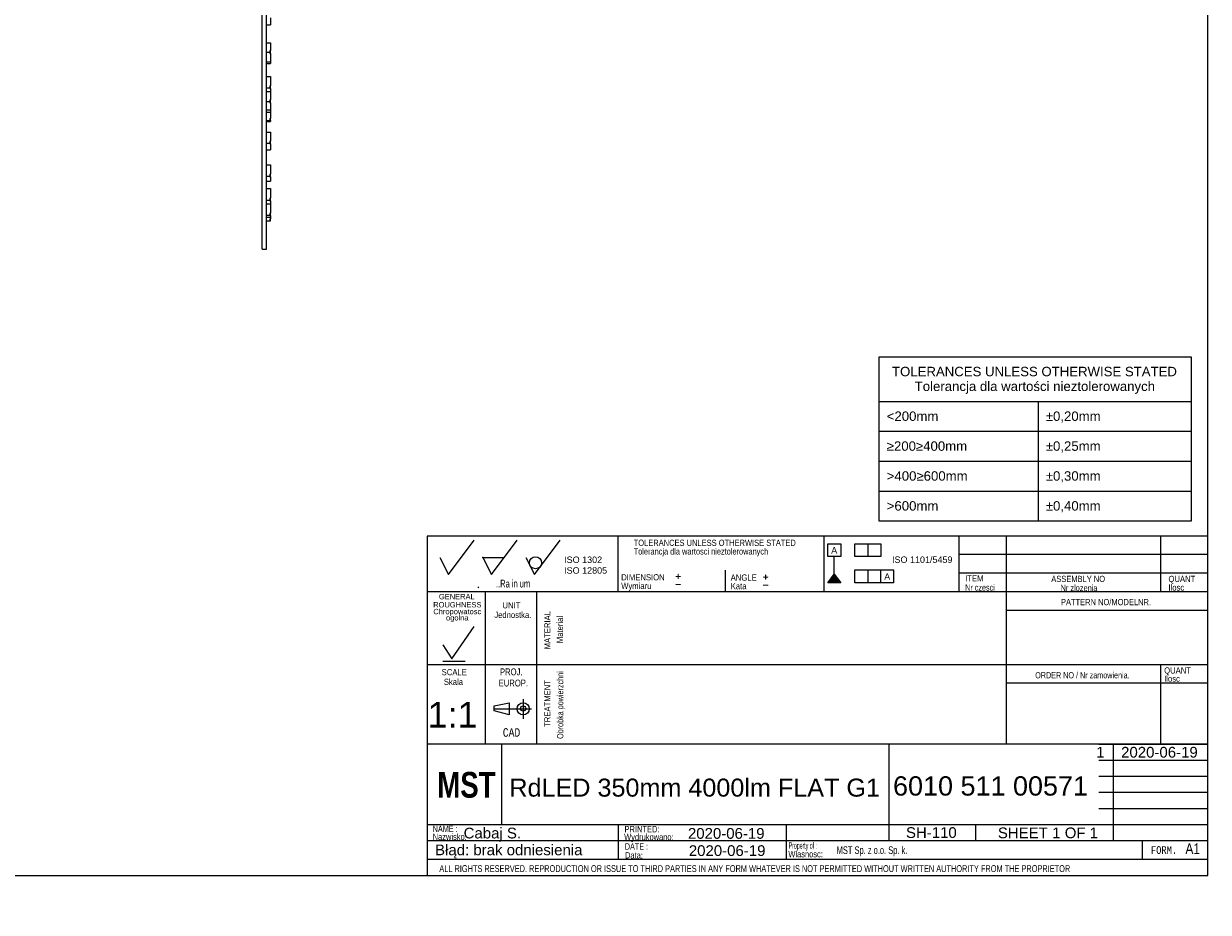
# Model space of a CAD drawing. Header units: millimetres. Extents: x 7 to 819, y 6 to 587.
# Tile 9 of 10: x 543 to 819, y 6 to 213. Entities that reach past the tile are written whole.
import ezdxf
from ezdxf.entities.mleader import LeaderData, LeaderLine
from ezdxf.enums import TextEntityAlignment as Align
from ezdxf.lldxf.tags import DXFTag
from ezdxf.math import Vec2, Vec3

# ---------------------------------------------------------------- set-up
doc = ezdxf.new("R2010")
doc.units = ezdxf.units.MM
for name, color, linetype in [('10', 7, 'Continuous'), ('Default', 7, 'Continuous'), ('FRAME', 7, 'Continuous'), ('RDLED_350MM_4000', 7, 'Continuous')]:
    doc.layers.add(name, color=color, linetype=linetype)
doc.styles.add('SEACAD_Arial', font='arial.ttf')
doc.styles.add('SEACAD_Lucida_Console', font='lucon.TTF', dxfattribs={"width": 0.8})
tags = doc.linetypes.add('CENTER2', pattern=[28.575, 19.05, -3.175, 3.175, -3.175]).pattern_tags.tags
tags[10:11] = [DXFTag(74, 4), DXFTag(75, 0), DXFTag(340, '0'), DXFTag(46, 0.0), DXFTag(50, 0.0), DXFTag(44, 0.0), DXFTag(45, 0.0)]
tags[8:9] = [DXFTag(74, 4), DXFTag(75, 0), DXFTag(340, '0'), DXFTag(46, 0.0), DXFTag(50, 0.0), DXFTag(44, 0.0), DXFTag(45, 0.0)]
tags[6:7] = [DXFTag(74, 4), DXFTag(75, 0), DXFTag(340, '0'), DXFTag(46, 0.0), DXFTag(50, 0.0), DXFTag(44, 0.0), DXFTag(45, 0.0)]
tags[4:5] = [DXFTag(74, 4), DXFTag(75, 0), DXFTag(340, '0'), DXFTag(46, 0.0), DXFTag(50, 0.0), DXFTag(44, 0.0), DXFTag(45, 0.0)]

# ---------------------------------------------------------------- blocks, each defined once
blk = doc.blocks.new('SE1')
at = {"layer": 'RDLED_350MM_4000', "color": 7, "linetype": 'Continuous'}
for p, q in [((598.64, 160.66), (598.64, 289.12)), ((599.64, 160.66), (599.64, 289.12)), ((599.64, 212.94), (600.54, 212.94)), ((600.54, 214.61), (600.54, 212.94)), ((599.64, 208.75), (600.54, 208.75)), ((600.54, 208.75), (600.54, 206.99)), ((599.64, 206.61), (600.44, 206.61)), ((600.44, 206.99), (600.44, 206.61)), ((600.44, 206.99), (600.54, 206.99)), ((600.44, 206.61), (600.44, 206.29)), ((600.44, 206.29), (600.54, 206.29)), ((600.54, 206.29), (600.54, 206.99)), ((600.54, 206.29), (600.54, 204.36)), ((599.64, 204.36), (600.54, 204.36)), ((599.64, 203.96), (600.54, 203.96)), ((600.54, 204.36), (600.54, 203.96)), ((599.64, 200.92), (600.54, 200.92)), ((600.54, 200.92), (600.54, 198.74)), ((599.64, 198.27), (600.44, 198.27)), ((599.64, 197.44), (600.54, 197.44)), ((600.44, 198.74), (600.44, 198.27)), ((600.44, 198.74), (600.54, 198.74)), ((600.44, 198.27), (600.44, 198.11)), ((600.44, 198.11), (600.54, 198.11)), ((600.54, 198.11), (600.54, 198.74)), ((600.54, 198.11), (600.54, 197.44)), ((600.54, 197.44), (600.54, 195.52)), ((599.64, 195.1), (600.44, 195.1)), ((600.44, 195.52), (600.44, 195.1)), ((600.44, 195.52), (600.54, 195.52)), ((600.44, 195.1), (600.44, 194.82)), ((600.44, 194.82), (600.54, 194.82)), ((600.54, 194.82), (600.54, 195.52)), ((600.54, 194.82), (600.54, 193.17)), ((599.64, 193.17), (600.54, 193.17)), ((599.64, 192.61), (600.54, 192.61)), ((599.64, 190.67), (600.44, 190.67)), ((600.44, 191.17), (600.44, 190.67)), ((600.44, 191.17), (600.54, 191.17)), ((600.44, 190.67), (600.44, 190.64)), ((600.44, 190.64), (600.54, 190.64)), ((600.54, 193.17), (600.54, 192.61)), ((600.54, 192.61), (600.54, 191.17)), ((600.54, 190.64), (600.54, 191.17)), ((600.54, 190.64), (600.54, 190.44)), ((599.64, 190.44), (600.54, 190.44)), ((599.64, 187.92), (600.54, 187.92)), ((600.54, 187.92), (600.54, 185.87)), ((599.64, 185.42), (600.44, 185.42)), ((600.44, 185.87), (600.44, 185.42)), ((600.44, 185.87), (600.54, 185.87)), ((600.44, 185.42), (600.44, 185.2)), ((600.44, 185.2), (600.54, 185.2)), ((600.54, 185.2), (600.54, 185.87)), ((600.54, 185.2), (600.54, 183.85)), ((599.64, 183.85), (600.54, 183.85)), ((599.64, 180.34), (600.54, 180.34)), ((600.54, 180.34), (600.54, 178.18)), ((599.64, 177.71), (600.44, 177.71)), ((600.44, 178.18), (600.44, 177.71)), ((600.44, 178.18), (600.54, 178.18)), ((600.44, 177.71), (600.44, 177.54)), ((600.44, 177.54), (600.54, 177.54)), ((600.54, 177.54), (600.54, 178.18)), ((600.54, 177.54), (600.54, 176.51)), ((599.64, 176.51), (600.54, 176.51)), ((599.64, 174.79), (600.54, 174.79)), ((600.54, 174.79), (600.54, 172.55)), ((599.64, 172.06), (600.44, 172.06)), ((599.64, 171.26), (600.54, 171.26)), ((600.44, 172.55), (600.44, 172.06)), ((600.44, 172.55), (600.54, 172.55)), ((600.44, 172.06), (600.44, 171.95)), ((600.44, 171.95), (600.54, 171.95)), ((600.54, 171.95), (600.54, 172.55)), ((600.54, 171.95), (600.54, 171.26)), ((600.54, 171.26), (600.54, 169.06)), ((599.64, 168.56), (600.44, 168.56)), ((600.44, 169.06), (600.44, 168.56)), ((600.44, 169.06), (600.54, 169.06)), ((600.44, 168.56), (600.44, 168.5)), ((600.44, 168.5), (600.54, 168.5)), ((600.54, 168.5), (600.54, 169.06)), ((600.54, 168.5), (600.54, 168.16)), ((599.64, 168.16), (600.54, 168.16)), ((599.64, 167.26), (600.44, 167.26)), ((600.44, 167.76), (600.44, 167.26)), ((600.44, 167.76), (600.54, 167.76)), ((600.44, 167.26), (600.54, 167.26)), ((600.54, 168.16), (600.54, 167.76)), ((600.54, 167.26), (600.54, 167.76)), ((598.64, 160.66), (599.64, 160.66))]:
    blk.add_line(p, q, dxfattribs=at)
blk = doc.blocks.new('SEANNOT_GROUP10')
at = {"layer": 'Default', "color": 7, "linetype": 'Continuous', "style": 'SEACAD_Arial'}
blk.add_text('RdLED 350mm 4000lm FLAT G1', height=4.2, dxfattribs=at).set_placement((656.25, 37.23), align=Align.TOP_LEFT)
blk = doc.blocks.new('SEANNOT_GROUP11')
at = {"layer": 'Default', "color": 7, "linetype": 'Continuous', "style": 'SEACAD_Arial'}
blk.add_text('6010 511 00571', height=4.5, dxfattribs=at).set_placement((745.7, 37.77), align=Align.TOP_LEFT)
blk = doc.blocks.new('SEANNOT_GROUP12')
at = {"layer": 'Default', "color": 7, "linetype": 'Continuous', "style": 'SEACAD_Arial'}
blk.add_text('Cabaj S.', height=2.5, dxfattribs=at).set_placement((645.59, 25.78), align=Align.TOP_LEFT)
blk = doc.blocks.new('SEANNOT_GROUP13')
at = {"layer": 'Default', "color": 7, "linetype": 'Continuous', "style": 'SEACAD_Arial'}
blk.add_text('SH-110', height=2.5, dxfattribs=at).set_placement((748.71, 25.9), align=Align.TOP_LEFT)
blk = doc.blocks.new('SEANNOT_GROUP14')
at = {"layer": 'Default', "color": 7, "linetype": 'Continuous', "style": 'SEACAD_Arial'}
blk.add_text('1:1', height=6, dxfattribs=at).set_placement((637.18, 55.12), align=Align.TOP_LEFT)
blk = doc.blocks.new('_Dot')
at = {"color": 0, "linetype": 'ByBlock', "lineweight": -2}
blk.add_line((-0.5, 0), (-1, 0), dxfattribs=at)
at = {"color": 0, "linetype": 'ByBlock', "const_width": 0.5}
blk.add_lwpolyline([(-0.25, 0, 1), (0.25, 0, 1)], format="xyb", close=True, dxfattribs=at)
blk = doc.blocks.new('SEANNOT_GROUP16')
at = {"layer": 'Default', "color": 7, "linetype": 'Continuous', "style": 'SEACAD_Arial'}
blk.add_text('2020-06-19', height=2.5, dxfattribs=at).set_placement((697.88, 25.7), align=Align.TOP_LEFT)
blk = doc.blocks.new('SEANNOT_GROUP17')
at = {"layer": 'Default', "color": 7, "linetype": 'Continuous', "style": 'SEACAD_Arial'}
blk.add_text('2020-06-19', height=2.5, dxfattribs=at).set_placement((698.09, 21.69), align=Align.TOP_LEFT)
blk = doc.blocks.new('SEANNOT_GROUP18')
at = {"layer": 'Default', "color": 7, "linetype": 'Continuous', "style": 'SEACAD_Arial'}
blk.add_text('1    2020-06-19', height=2.5, dxfattribs=at).set_placement((793.05, 44.63), align=Align.TOP_LEFT)
blk = doc.blocks.new('SEANNOT_GROUP19')
at = {"layer": 'Default', "color": 7, "linetype": 'Continuous', "style": 'SEACAD_Arial'}
for s, p in [('SHEET ', (770.14, 25.83)), ('1', (782.8, 25.83)), (' OF ', (784.76, 25.83)), ('1', (791.55, 25.83))]:
    blk.add_text(s, height=2.5, dxfattribs=at).set_placement(p, align=Align.TOP_LEFT)
blk = doc.blocks.new('SE2')
at = {"layer": 'FRAME', "color": 7, "linetype": 'Continuous'}
for p, q in [((742.47, 125.17), (815.18, 125.17)), ((779.55, 125.17), (779.55, 118.2)), ((742.47, 118.2), (815.18, 118.2)), ((779.55, 118.2), (779.55, 111.23)), ((742.47, 111.23), (815.18, 111.23)), ((779.55, 111.23), (779.55, 104.26)), ((742.47, 104.26), (815.18, 104.26)), ((779.55, 104.26), (779.55, 97.29))]:
    blk.add_line(p, q, dxfattribs=at)
blk.add_lwpolyline([(742.47, 97.29), (742.47, 135.58), (815.18, 135.58), (815.18, 97.29), (742.47, 97.29)], dxfattribs=at)
at = {"layer": 'FRAME', "color": 7, "linetype": 'Continuous', "style": 'SEACAD_Arial'}
for s, p in [('TOLERANCES UNLESS OTHERWISE STATED', (745.46, 133.24)), ('Tolerancja dla wartości nieztolerowanych', (750.75, 129.8)), ('<200mm', (744.23, 122.83)), ('±0,20mm', (781.31, 122.83)), ('≥200≥400mm', (744.23, 115.86)), ('±0,25mm', (781.31, 115.86)), ('>400≥600mm', (744.23, 108.89)), ('±0,30mm', (781.31, 108.89)), ('>600mm', (744.23, 101.92)), ('±0,40mm', (781.31, 101.92))]:
    blk.add_text(s, height=2.2, dxfattribs=at).set_placement(p, align=Align.TOP_LEFT)

msp = doc.modelspace()

# ---------------------------------------------------------------- hatches: boundary and pattern name
at = {"layer": 'Default', "linetype": 'Continuous'}
msp.add_hatch(color=7, dxfattribs=at).paths.add_polyline_path([(731.992, 84.877), (730.492, 82.892), (733.492, 82.892)])

# ---------------------------------------------------------------- linework, layer by layer
at = {"layer": '10', "color": 7, "linetype": 'Continuous'}
for p, q in [((642.075, 84.794), (648.075, 92.794)), ((652.075, 84.794), (658.075, 92.794)), ((662.075, 84.794), (668.075, 92.794)), ((681.575, 93.794), (681.575, 80.794)), ((729.575, 93.794), (729.575, 80.794)), ((761.075, 93.794), (761.075, 80.794)), ((772.075, 93.794), (772.075, 45.294)), ((808.075, 93.794), (808.075, 80.794)), ((640.075, 88.794), (642.075, 84.794)), ((650.075, 88.794), (655.075, 88.794)), ((650.075, 88.794), (652.075, 84.794)), ((660.075, 88.794), (662.075, 84.794)), ((819.075, 89.461), (761.075, 89.461)), ((706.575, 85.794), (706.575, 80.794)), ((819.075, 85.127), (761.075, 85.127)), ((819.075, 80.794), (637.075, 80.794)), ((648.949, 81.721), (649.125, 81.927)), ((650.575, 80.794), (650.575, 45.294)), ((650.575, 80.794), (650.575, 46.794)), ((662.575, 80.794), (662.575, 45.294)), ((819.075, 76.461), (772.075, 76.461)), ((642.877, 65.159), (648.076, 72.664)), ((640.735, 68.441), (642.877, 65.159)), ((819.075, 63.794), (637.075, 63.794)), ((640.735, 64.619), (645.934, 64.619)), ((808.075, 63.794), (808.075, 45.294)), ((819.075, 59.461), (772.075, 59.461)), ((659.45, 55.77), (659.45, 51.161)), ((659.45, 55.77), (659.45, 51.161)), ((652.721, 54.209), (656.206, 54.901)), ((652.721, 53.016), (652.721, 54.209)), ((656.206, 52.133), (652.721, 53.016)), ((656.206, 54.901), (656.206, 52.133)), ((744.7, 45.294), (637.075, 45.294)), ((744.575, 45.294), (637.075, 45.294)), ((654.527, 26.544), (654.527, 45.294)), ((793.7, 45.294), (819.2, 45.294)), ((797.075, 22.794), (797.075, 45.294)), ((793.7, 41.544), (819.2, 41.544)), ((793.7, 37.794), (819.2, 37.794)), ((793.7, 34.044), (819.2, 34.044)), ((793.7, 30.294), (819.2, 30.294)), ((637.075, 26.544), (819.2, 26.544)), ((681.603, 26.521), (681.603, 18.396)), ((720.78, 26.456), (720.78, 18.331)), ((764.95, 26.544), (764.95, 22.794)), ((637.075, 22.794), (793.7, 22.794)), ((803.762, 22.794), (803.762, 18.419)), ((637.075, 18.419), (819.075, 18.419))]:
    msp.add_line(p, q, dxfattribs=at)
at = {"layer": '10', "color": 7, "linetype": 'CENTER2'}
msp.add_line((652.721, 53.517), (661.436, 53.517), dxfattribs=at)
at = {"layer": '10', "color": 7, "linetype": 'Continuous'}
for points in [[(819.075, 14.669), (819.075, 93.794), (637.075, 93.794), (637.075, 14.669), (819.075, 14.669)], [(744.7, 45.294), (744.7, 22.794), (819.075, 22.794), (819.075, 45.294), (744.7, 45.294)]]:
    msp.add_lwpolyline(points, dxfattribs=at)
for centre, radius in [((662.347, 87.549), 1.402), ((659.45, 53.517), 1.415), ((659.45, 53.576), 0.607)]:
    msp.add_circle(centre, radius, dxfattribs=at)
msp.add_point((650.075, 88.794), dxfattribs=at)
at = {"layer": 'Default', "color": 7, "linetype": 'Continuous'}
for p, q in [((819.1, 14.67), (819.1, 586.67)), ((730.492, 88.983), (730.492, 91.983)), ((730.492, 91.983), (733.492, 91.983)), ((733.492, 91.983), (733.492, 88.983)), ((736.828, 88.983), (736.828, 91.983)), ((736.828, 91.983), (742.828, 91.983)), ((739.828, 91.983), (739.828, 88.983)), ((742.828, 91.983), (742.828, 88.983)), ((733.492, 88.983), (730.492, 88.983)), ((731.992, 84.877), (731.992, 88.983)), ((742.828, 88.983), (736.828, 88.983)), ((736.828, 82.892), (736.828, 85.892)), ((736.828, 85.892), (745.828, 85.892)), ((739.828, 85.892), (739.828, 82.892)), ((742.828, 82.892), (742.828, 85.892)), ((745.828, 85.892), (745.828, 82.892)), ((730.492, 82.892), (731.992, 84.877)), ((733.492, 82.892), (730.492, 82.892)), ((731.992, 84.877), (733.492, 82.892)), ((745.828, 82.892), (736.828, 82.892)), ((6.708, 14.67), (819.1, 14.67))]:
    msp.add_line(p, q, dxfattribs=at)

# ---------------------------------------------------------------- block references
at = {"layer": 'Default'}
for name in ['SE1', 'SEANNOT_GROUP14', 'SEANNOT_GROUP18', 'SEANNOT_GROUP10', 'SEANNOT_GROUP11', 'SEANNOT_GROUP12', 'SEANNOT_GROUP16', 'SEANNOT_GROUP13', 'SEANNOT_GROUP19', 'SEANNOT_GROUP17']:
    msp.add_blockref(name, (0, 0), dxfattribs=at)
at = {"layer": 'FRAME'}
msp.add_blockref('SE2', (0, 0), dxfattribs=at)

# ---------------------------------------------------------------- texts
at = {"layer": '10', "attachment_point": 1}
for s, insert, char_height, width, style in [('{\\farial rounded mt|b0||i0||c0|p34;\\C7;\\H1.45000002;\\W0.83002;TOLERANCES UNLESS OTHERWISE STATED}', (685.231, 92.931), 1.45, 38.61414, 'SEACAD_Arial'), ('{\\farial rounded mt|b0||i0||c0|p34;\\C7;\\H1.45000002;\\W0.77704;Tolerancja dla wartosci nieztolerowanych}', (685.231, 90.931), 1.45, 36.02936, 'SEACAD_Arial'), ('{\\farial rounded mt|b0||i0||c0|p34;\\C7;\\H1.8;\\W0.608;..Ra in um}', (653.139, 83.594), 1.8, 8.92175, 'SEACAD_Arial'), ('{\\farial rounded mt|b0||i0||c0|p34;\\C7;\\H1.45000002;\\W0.883;Wymiaru}', (682.324, 82.896), 1.45, 8.67569, 'SEACAD_Arial'), ('{\\farial rounded mt|b0||i0||c0|p34;\\C7;\\H1.45000002;\\W0.883;DIMENSION}', (682.324, 84.896), 1.45, 10.15001, 'SEACAD_Arial'), ('{\\farial rounded mt|b0||i0||c0|p34;\\C7;\\H1.45000002;\\W0.883;ANGLE}', (707.852, 84.832), 1.45, 6.05218, 'SEACAD_Arial'), ('{\\farial rounded mt|b0||i0||c0|p34;\\C7;\\H1.45000002;\\W0.883;ITEM}', (762.514, 84.637), 1.45, 4.25544, 'SEACAD_Arial'), ('{\\farial rounded mt|b0||i0||c0|p34;\\C7;\\H1.45000002;\\W0.83002;ASSEMBLY NO}', (782.593, 84.51), 1.45, 12.82936, 'SEACAD_Arial'), ('{\\farial rounded mt|b0||i0||c0|p34;\\C7;\\H1.45000002;\\W0.883;QUANT}', (809.905, 84.51), 1.45, 6.24131, 'SEACAD_Arial'), ('{\\farial rounded mt|b0||i0||c0|p34;\\C7;\\H1.45000002;\\W0.883;Kata}', (707.852, 82.832), 1.45, 5.07501, 'SEACAD_Arial'), ('{\\farial rounded mt|b0||i0||c0|p34;\\C7;\\H1.45000002;\\W0.72406;Nr czesci }', (762.514, 82.51), 1.45, 7.78588, 'SEACAD_Arial'), ('{\\farial rounded mt|b0||i0||c0|p34;\\C7;\\H1.45000002;\\W0.77704;Nr zlozenia}', (784.757, 82.411), 1.45, 9.50428, 'SEACAD_Arial'), ('{\\farial rounded mt|b0||i0||c0|p34;\\C7;\\H1.45000002;\\W0.883;Ilosc}', (809.905, 82.51), 1.45, 6.93479, 'SEACAD_Arial'), ('{\\farial rounded mt|b0||i0||c0|p34;\\C7;\\H1.45000002;\\W0.883;UNIT}', (654.641, 78.367), 1.45, 4.16088, 'SEACAD_Arial'), ('{\\farial rounded mt|b0||i0||c0|p34;\\C7;\\H1.45000002;\\W0.83002;PATTERN NO/MODELNR.}', (784.847, 79.116), 1.45, 21.43479, 'SEACAD_Arial'), ('{\\farial rounded mt|b0||i0||c0|p34;\\C7;\\H1.45000002;\\W0.883;Jednostka.}', (652.738, 76.128), 1.45, 8.72628, 'SEACAD_Arial'), ('{\\farial rounded mt|b0||i0||c0|p34;\\C7;\\H1.45000002;\\W0.883;SCALE}', (640.475, 62.782), 1.45, 5.86305, 'SEACAD_Arial'), ('{\\farial rounded mt|b0||i0||c0|p34;\\C7;\\H1.60000002;\\W0.8;PROJ.}', (654.062, 62.918), 1.6, 5.11305, 'SEACAD_Arial'), ('{\\farial rounded mt|b0||i0||c0|p34;\\C7;\\H1.45000002;\\W0.72406;ORDER NO / Nr zamowienia.}', (778.847, 62.061), 1.45, 25.03089, 'SEACAD_Arial'), ('{\\farial rounded mt|b0||i0||c0|p34;\\C7;\\H1.45000002;\\W0.883;QUANT}', (808.905, 63.177), 1.45, 6.24131, 'SEACAD_Arial'), ('{\\farial rounded mt|b0||i0||c0|p34;\\C7;\\H1.45000002;\\W0.883;Ilosc}', (808.905, 61.256), 1.45, 6.93479, 'SEACAD_Arial'), ('{\\farial rounded mt|b0||i0||c0|p34;\\C7;\\H1.45000002;\\W0.883;Skala}', (640.976, 60.528), 1.45, 5.77723, 'SEACAD_Arial'), ('{\\farial rounded mt|b0||i0||c0|p34;\\C7;\\H1.60000002;\\W0.8;EUROP.}', (653.745, 60.311), 1.6, 6.64349, 'SEACAD_Arial'), ('{\\fLucida Console|b0||i0||c0|p34;\\C7;\\H1.99999998;\\W0.8;CAD}', (654.724, 48.987), 2, 4.53334, 'SEACAD_Lucida_Console'), ('{\\farial rounded mt|b0||i0||c0|p34;\\C7;\\H1.5;\\W0.704;NAME :}', (638.376, 26.268), 1.5, 5.5761, 'SEACAD_Arial'), ('{\\farial rounded mt|b0||i0||c0|p34;\\C7;\\H1.5;\\W0.8;PRINTED:}', (683.099, 26.18), 1.5, 8.9879, 'SEACAD_Arial'), ('{\\farial rounded mt|b0||i0||c0|p34;\\C7;\\H1.5;\\W0.8;Nazwisko:}', (638.376, 24.421), 1.5, 7.67838, 'SEACAD_Arial'), ('{\\farial rounded mt|b0||i0||c0|p34;\\C7;\\H1.5;\\W0.8;Wydrukowano:}', (683.011, 24.37), 1.5, 11.43865, 'SEACAD_Arial'), ('{\\farial rounded mt|b0||i0||c0|p34;\\C7;\\H1.5;\\W0.704;DATE :}', (683.165, 22.152), 1.5, 5.2174, 'SEACAD_Arial'), ('{\\farial rounded mt|b0||i0||c0|p34;\\C7;\\H1.5;\\W0.46208;Property of :}', (721.38, 22.362), 1.5, 8.86958, 'SEACAD_Arial'), ('{\\farial rounded mt|b0||i0||c0|p34;\\C7;\\H2.50000002;\\W0.8;A1}', (813.862, 22.139), 2.5, 4.9829, 'SEACAD_Arial'), ('{\\farial rounded mt|b0||i0||c0|p34;\\C7;\\H1.5;\\W0.8;Data:}', (683.208, 20.102), 1.5, 6.19566, 'SEACAD_Arial'), ('{\\farial rounded mt|b0||i0||c0|p34;\\C7;\\H1.5;\\W0.8;Wlasnosc:}', (721.296, 20.377), 1.5, 10.89131, 'SEACAD_Arial'), ('{\\farial rounded mt|b0||i0||c0|p34;\\C7;\\H1.8;\\W0.667;MST Sp. z o.o. Sp. k.}', (732.551, 21.452), 1.8, 58.30436, 'SEACAD_Arial'), ('{\\fLucida Console|b0||i0||c0|p34;\\C7;\\H1.8;\\W0.8;FORM.}', (805.825, 21.469), 1.8, 6.80001, 'SEACAD_Lucida_Console'), ('{\\farial rounded mt|b0||i0||c0|p34;\\C7;\\H1.60000002;\\W0.704;ALL RIGHTS RESERVED. REPRODUCTION OR ISSUE TO THIRD PARTIES IN ANY FORM WHATEVER IS NOT PERMITTED WITHOUT WRITTEN AUTHORITY FROM THE PROPRIETOR}', (639.922, 17.047), 1.6, 148.00001, 'SEACAD_Arial')]:
    msp.add_mtext(s, dxfattribs=dict(at, insert=insert, char_height=char_height, width=width, style=style))
at = {"layer": '10', "char_height": 1.25, "attachment_point": 1}
for s, insert, width in [('{\\fArial|b0||i0||c0|p34;\\C7;\\H1.2499998;\\W1.;GENERAL}', (639.827, 80.287), 8.3424), ('{\\fArial|b0||i0||c0|p34;\\C7;\\H1.2499998;\\W1.;ROUGHNESS}', (638.492, 78.393), 11.22283)]:
    msp.add_mtext(s, dxfattribs=dict(at, insert=insert, width=width))
at = {"layer": '10', "insert": (644.111, 75.265), "char_height": 1.25, "width": 11.65265, "attachment_point": 5, "line_spacing_factor": 0.7}
msp.add_mtext('{\\fArial|b0||i0||c0|p34;\\C7;\\H1.24999998;\\W1.;Chropowatosc\\P}{\\fArial|b0||i0||c0|p34;\\C7;\\H1.24999998;\\W1.;ogolna}', dxfattribs=at)
at = {"layer": '10', "char_height": 1.45, "attachment_point": 1, "rotation": 89.99999, "style": 'SEACAD_Arial'}
for s, insert, width in [('{\\farial rounded mt|b0||i0||c0|p34;\\C7;\\H1.45000002;\\W0.883;MATERIAL}', (664.376, 67.352), 8.92066), ('{\\farial rounded mt|b0||i0||c0|p34;\\C7;\\H1.45000002;\\W0.883;Material}', (667.296, 68.795), 7.15315), ('{\\farial rounded mt|b0||i0||c0|p34;\\C7;\\H1.45000002;\\W0.883;TREATMENT}', (664.376, 49.29), 10.87501), ('{\\farial rounded mt|b0||i0||c0|p34;\\C7;\\H1.45000002;\\W0.72406;Obrobka powierzchni}', (667.376, 46.486), 17.04755)]:
    msp.add_mtext(s, dxfattribs=dict(at, insert=insert, width=width))
at = {"layer": 'Default'}
for s, insert, char_height, width, attachment_point in [('{\\fArial CE|b0||i0||c0|p34;\\C7;\\H1.5;\\W1.;A}', (731.986, 91.206), 1.5, 1.40218, 2), ('{\\fArial|b0||i0||c0|p34;\\C7;\\H1.5;\\W1.;ISO 1302 \\P}{\\fArial|b0||i0||c0|p34;\\C7;\\H1.5;\\W1.;ISO 12805}', (669.021, 89.009), 1.5, 10.48633, 1), ('{\\fArial|b0||i0||c0|p34;\\C7;\\H1.5;\\W1.;ISO 1101/5459}', (752.506, 89.025), 1.5, 15.28486, 2), ('{\\fSolid Edge ISO|b0||i0||c0|p34;\\C7;\\H2.5;\\W1.;+\\P}', (694.794, 85.892), 2.5, 1.88245, 1), ('{\\fSolid Edge ISO|b0||i0||c0|p34;\\C7;\\H2.5;\\W1.;+\\P}', (715.187, 85.735), 2.5, 1.88245, 1), ('{\\fArial CE|b0||i0||c0|p34;\\C7;\\H1.5;\\W1.;A}', (744.342, 85.081), 1.5, 1.40218, 2), ('{\\fSolid Edge ISO|b0||i0||c0|p34;\\C7;\\H2.5;\\W1.;-\\P}', (694.794, 84.009), 2.5, 1.88245, 1), ('{\\fSolid Edge ISO|b0||i0||c0|p34;\\C7;\\H2.5;\\W1.;-\\P}', (715.187, 83.852), 2.5, 1.88245, 1), ('{\\fImpact|b0||i0||c0|p34;\\C7;\\H6.;\\W1.;MST}', (639.445, 38.789), 6, 14.45318, 1)]:
    msp.add_mtext(s, dxfattribs=dict(at, insert=insert, char_height=char_height, width=width, attachment_point=attachment_point))

# ---------------------------------------------------------------- leaders
at = {"layer": 'Default', "color": 7, "linetype": 'Continuous'}
ml = msp.add_multileader_mtext('Standard', dxfattribs=at)
ml.set_content('{\\pxsm0.9;\\fArial|b0||i0||c0|p34;\\W1.; Błąd: brak odniesienia\\P}', color=256)
ml.set_leader_properties()
ml.set_arrow_properties(name='DOT')
ml.build(insert=Vec2(0, 0))
ml.multileader.update_dxf_attribs({"leader_type": 0, "dogleg_length": 0, "arrow_head_size": 2.5})
ctx = ml.context
ctx.base_point, ctx.char_height, ctx.arrow_head_size, ctx.landing_gap_size = Vec3(635.962, 20.247), 2.5, 2.5, 0.875
ctx.mtext.insert = Vec3(637.962, 21.863)

doc.saveas('drawing.dxf')
